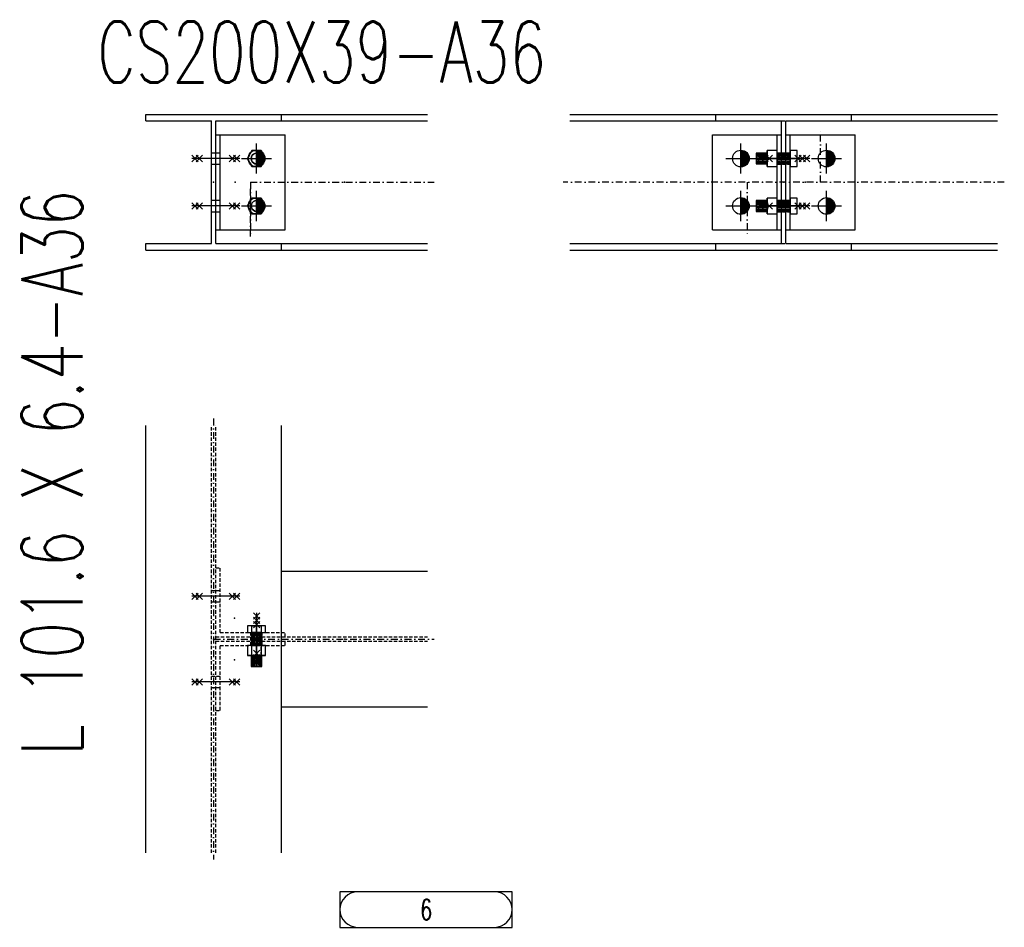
# Model space of a CAD drawing. Header units: feet. Extents: x 873 to 25753, y 2362 to 30563.
# Tile 14 of 29: x 9017 to 10468, y 2540 to 3879. Entities that reach past the tile are written whole.
import ezdxf
from ezdxf.enums import TextEntityAlignment as Align

# ---------------------------------------------------------------- set-up
doc = ezdxf.new("R2010")
doc.units = ezdxf.units.FT
doc.header["$LTSCALE"] = 20
doc.header["$MEASUREMENT"] = 0
doc.linetypes.add('DASHDOT', pattern=[1, 0.5, -0.25, 0, -0.25])
doc.linetypes.add('HIDDEN', pattern=[0.375, 0.25, -0.125])
doc.layers.get('0').update_dxf_attribs({"linetype": 'CONTINUOUS'})
for name, color, linetype in [('A', 2, 'DASHDOT'), ('FORIR', 4, 'CONTINUOUS'), ('G', 3, 'CONTINUOUS'), ('TR', 6, 'HIDDEN'), ('TXT1', 7, 'CONTINUOUS'), ('VIEW_BOX', 6, 'CONTINUOUS'), ('VIEW_SLOT', 6, 'CONTINUOUS')]:
    doc.layers.add(name, color=color, linetype=linetype)
doc.styles.add('1', font='romans', dxfattribs={"width": 0.7, "height": 30})
doc.styles.add('MARK', font='ROMANS', dxfattribs={"width": 0.7})

# ---------------------------------------------------------------- blocks, each defined once
blk = doc.blocks.new('MS')
at = {"color": 6}
for p, q in [((-4.7, 22.8), (4.7, 32.1)), ((-4.7, 32.1), (4.7, 22.8)), ((-4.7, -22.8), (4.7, -32.1)), ((-4.7, -32.1), (4.7, -22.8))]:
    blk.add_line(p, q, dxfattribs=at)
at = {"color": 3}
blk.add_line((0, -32.1), (0, 32.1), dxfattribs=at)
at = {"flags": 1}
for tag, p, height in [('DIAM', (0, 0), 8.01), ('AVAN', (1.3, -18.2), 5.26), ('TOLE', (1.3, -9.7), 5.26), ('DIET', (1.3, -24.6), 5.26)]:
    blk.add_attdef(tag, p, '', height=height, dxfattribs=at)
blk = doc.blocks.new('M16')
for p, q in [((0, -22.2), (0, 22.2)), ((-22.2, 0), (22.2, 0))]:
    blk.add_line(p, q)
at = {"color": 4, "const_width": 12.3}
blk.add_lwpolyline([(0, -6.1, 1), (0, 6.1, 1)], format="xyb", dxfattribs=at)
blk.add_circle((0, 0), 12.3)
at = {"flags": 1}
blk.add_attdef('TOLE', (16.7, -8.3), '', height=5.26, dxfattribs=at)
blk = doc.blocks.new('3D_INFOPOS')
blk.add_point((0, 0))
at = {"layer": 'FORIR', "flags": 1}
for tag, p in [('POS_PEZ', (7.6, -4.3)), ('MAT_PRO', (7.6, -11.9))]:
    blk.add_attdef(tag, p, '', height=5.26, dxfattribs=at)
blk = doc.blocks.new('3D_INFOM')
blk.add_point((0, 0))
at = {"layer": 'FORIR', "flags": 1}
for tag, p in [('MARK', (7.55, -4.31)), ('NUM_DIS', (7.55, -11.68)), ('NOT_PEZ', (45.73, -11.68)), ('QTA_PEZ', (7.55, -18.55)), ('TIP_PEZ', (45.73, -18.55)), ('TRA_PEZ', (7.55, -26.33)), ('COS_PEZ', (45.73, -26.33)), ('DES_PEZ', (7.55, -33.75))]:
    blk.add_attdef(tag, p, '', height=5, dxfattribs=at)
blk = doc.blocks.new('3D_INFOB')
blk.add_point((0, 0))
at = {"layer": 'FORIR', "flags": 1}
for tag, p in [('BOLT', (7.6, -4.3)), ('SPEC', (7.6, -19.3)), ('CLASS', (7.6, -12)), ('IDF_PEZ', (7.6, -27.1))]:
    blk.add_attdef(tag, p, '', height=5.26, dxfattribs=at)
blk = doc.blocks.new('UNION_INFO')
at = {"layer": 'VIEW_BOX', "color": 6}
blk.add_lwpolyline([(-33.69, 0), (-8.3, 0), (-8.3, 5.23), (-33.69, 5.23)], close=True, dxfattribs=at)
at = {"layer": 'VIEW_SLOT'}
blk.add_lwpolyline([(-31.08, 5.23, 1), (-31.08, 0), (-10.91, 0, 1), (-10.91, 5.23)], format="xyb", close=True, dxfattribs=at)
at = {"style": 'MARK', "width": 0.7}
blk.add_attdef('DES_PEZ', text='', height=3, dxfattribs=at).set_placement((-20.99, 2.61), align=Align.MIDDLE)

msp = doc.modelspace()

# ---------------------------------------------------------------- linework, layer by layer
at = {"layer": 'A'}
for p, q in [((10197.5, 3638.9), (10197.5, 3718.9)), ((9357.2, 3638.9), (9628.2, 3638.9)), ((9357.2, 3558.9), (9357.2, 3638.9)), ((9357.2, 3638.9), (9357.2, 3558.9)), ((10468.5, 3638.9), (9818.2, 3638.9)), ((10089.2, 3638.9), (10089.2, 3558.9)), ((9303, 3290.4), (9303, 2640.1)), ((9303, 2965.3), (9628.2, 2965.3))]:
    msp.add_line(p, q, dxfattribs=at)
for p in [(9299.9, 3682.4), (10133.8, 3682.4), (9299.9, 3019.9)]:
    msp.add_point(p, dxfattribs=at)
at = {"layer": 'G'}
for p, q in [((9203, 3729.4), (9203, 3738.9)), ((9203, 3738.9), (9618.2, 3738.9)), ((9403, 3729.4), (9403, 3738.9)), ((9828.2, 3738.9), (10458.5, 3738.9)), ((10043.3, 3729.4), (10043.3, 3738.9)), ((10243.3, 3729.4), (10243.3, 3738.9)), ((9203, 3729.4), (9299.9, 3729.4)), ((9299.9, 3548.4), (9299.9, 3729.4)), ((9306.2, 3729.4), (9618.2, 3729.4)), ((9306.2, 3548.4), (9306.2, 3729.4)), ((9828.2, 3729.4), (10140.2, 3729.4)), ((10140.2, 3548.4), (10140.2, 3729.4)), ((10146.5, 3729.4), (10458.5, 3729.4)), ((10146.5, 3548.4), (10146.5, 3729.4)), ((9306.2, 3708.9), (9408.2, 3708.9)), ((9312.6, 3568.9), (9312.6, 3708.9)), ((9408.2, 3568.9), (9408.2, 3708.9)), ((10038.2, 3708.9), (10140.2, 3708.9)), ((10038.2, 3568.9), (10038.2, 3708.9)), ((10133.8, 3568.9), (10133.8, 3708.9)), ((10146.5, 3568.9), (10146.5, 3708.9)), ((10146.5, 3708.9), (10248.5, 3708.9)), ((10152.9, 3568.9), (10152.9, 3708.9)), ((10248.5, 3568.9), (10248.5, 3708.9)), ((9359.5, 3685.5), (9352.8, 3673.9)), ((9352.8, 3673.9), (9359.5, 3662.3)), ((9358.6, 3676.4), (9358.2, 3673.9)), ((9358.2, 3673.9), (9358.6, 3671.5)), ((9359.7, 3678.6), (9358.6, 3676.4)), ((9372.9, 3685.5), (9359.5, 3685.5)), ((9361.5, 3680.4), (9359.7, 3678.6)), ((9363.7, 3681.5), (9361.5, 3680.4)), ((9366.2, 3681.9), (9363.7, 3681.5)), ((9368.6, 3681.5), (9366.2, 3681.9)), ((9370.9, 3680.4), (9368.6, 3681.5)), ((9372.6, 3678.6), (9370.9, 3680.4)), ((9373.8, 3676.4), (9372.6, 3678.6)), ((9379.5, 3673.9), (9372.9, 3685.5)), ((9372.9, 3662.3), (9379.5, 3673.9)), ((9374.2, 3673.9), (9373.8, 3676.4)), ((9373.8, 3671.5), (9374.2, 3673.9)), ((10102.9, 3681.9), (10102.9, 3681.5)), ((10119, 3681.9), (10102.9, 3681.9)), ((10102.9, 3681.5), (10102.9, 3680.4)), ((10102.9, 3681.5), (10119, 3681.5)), ((10102.9, 3680.4), (10102.9, 3678.6)), ((10102.9, 3680.4), (10119, 3680.4)), ((10102.9, 3678.6), (10102.9, 3676.4)), ((10102.9, 3678.6), (10119, 3678.6)), ((10102.9, 3676.4), (10102.9, 3673.9)), ((10102.9, 3676.4), (10119, 3676.4)), ((10102.9, 3673.9), (10102.9, 3671.5)), ((10102.9, 3673.9), (10119, 3673.9)), ((10133.8, 3685.5), (10119, 3685.5)), ((10119, 3685.5), (10119, 3673.9)), ((10119, 3673.9), (10119, 3662.3)), ((10133.8, 3673.9), (10119, 3673.9)), ((10133.8, 3673.9), (10133.8, 3685.5)), ((10152.9, 3681.9), (10133.8, 3681.9)), ((10133.8, 3681.5), (10152.9, 3681.5)), ((10133.8, 3680.4), (10152.9, 3680.4)), ((10133.8, 3678.6), (10152.9, 3678.6)), ((10133.8, 3676.4), (10152.9, 3676.4)), ((10133.8, 3662.3), (10133.8, 3673.9)), ((10133.8, 3673.9), (10152.9, 3673.9)), ((10162.9, 3685.5), (10152.9, 3685.5)), ((10152.9, 3685.5), (10152.9, 3673.9)), ((10152.9, 3673.9), (10152.9, 3662.3)), ((10162.9, 3673.9), (10152.9, 3673.9)), ((10162.9, 3673.9), (10162.9, 3685.5)), ((10162.9, 3662.3), (10162.9, 3673.9)), ((9358.6, 3671.5), (9359.7, 3669.2)), ((9359.5, 3662.3), (9372.9, 3662.3)), ((9359.7, 3669.2), (9361.5, 3667.5)), ((9361.5, 3667.5), (9363.7, 3666.3)), ((9363.7, 3666.3), (9366.2, 3665.9)), ((9366.2, 3665.9), (9368.6, 3666.3)), ((9368.6, 3666.3), (9370.9, 3667.5)), ((9370.9, 3667.5), (9372.6, 3669.2)), ((9372.6, 3669.2), (9373.8, 3671.5)), ((10102.9, 3671.5), (10102.9, 3669.2)), ((10119, 3671.5), (10102.9, 3671.5)), ((10102.9, 3669.2), (10102.9, 3667.5)), ((10102.9, 3669.2), (10119, 3669.2)), ((10102.9, 3667.5), (10102.9, 3666.3)), ((10102.9, 3667.5), (10119, 3667.5)), ((10102.9, 3666.3), (10102.9, 3665.9)), ((10102.9, 3666.3), (10119, 3666.3)), ((10102.9, 3665.9), (10119, 3665.9)), ((10119, 3662.3), (10133.8, 3662.3)), ((10152.9, 3671.5), (10133.8, 3671.5)), ((10133.8, 3669.2), (10152.9, 3669.2)), ((10133.8, 3667.5), (10152.9, 3667.5)), ((10133.8, 3666.3), (10152.9, 3666.3)), ((10133.8, 3665.9), (10152.9, 3665.9)), ((10152.9, 3662.3), (10162.9, 3662.3)), ((9359.5, 3615.5), (9352.8, 3603.9)), ((9372.9, 3615.5), (9359.5, 3615.5)), ((9379.5, 3603.9), (9372.9, 3615.5)), ((10133.8, 3615.5), (10119, 3615.5)), ((10119, 3615.5), (10119, 3603.9)), ((10133.8, 3603.9), (10133.8, 3615.5)), ((10162.9, 3615.5), (10152.9, 3615.5)), ((10152.9, 3615.5), (10152.9, 3603.9)), ((10162.9, 3603.9), (10162.9, 3615.5)), ((9352.8, 3603.9), (9359.5, 3592.3)), ((9358.6, 3606.4), (9358.2, 3603.9)), ((9358.2, 3603.9), (9358.6, 3601.5)), ((9359.7, 3608.6), (9358.6, 3606.4)), ((9358.6, 3601.5), (9359.7, 3599.2)), ((9361.5, 3610.4), (9359.7, 3608.6)), ((9363.7, 3611.5), (9361.5, 3610.4)), ((9366.2, 3611.9), (9363.7, 3611.5)), ((9368.6, 3611.5), (9366.2, 3611.9)), ((9370.9, 3610.4), (9368.6, 3611.5)), ((9372.6, 3608.6), (9370.9, 3610.4)), ((9373.8, 3606.4), (9372.6, 3608.6)), ((9372.6, 3599.2), (9373.8, 3601.5)), ((9372.9, 3592.3), (9379.5, 3603.9)), ((9374.2, 3603.9), (9373.8, 3606.4)), ((9373.8, 3601.5), (9374.2, 3603.9)), ((10102.9, 3611.9), (10102.9, 3611.5)), ((10119, 3611.9), (10102.9, 3611.9)), ((10102.9, 3611.5), (10102.9, 3610.4)), ((10102.9, 3611.5), (10119, 3611.5)), ((10102.9, 3610.4), (10102.9, 3608.6)), ((10102.9, 3610.4), (10119, 3610.4)), ((10102.9, 3608.6), (10102.9, 3606.4)), ((10102.9, 3608.6), (10119, 3608.6)), ((10102.9, 3606.4), (10102.9, 3603.9)), ((10102.9, 3606.4), (10119, 3606.4)), ((10102.9, 3603.9), (10102.9, 3601.5)), ((10102.9, 3603.9), (10119, 3603.9)), ((10102.9, 3601.5), (10102.9, 3599.2)), ((10119, 3601.5), (10102.9, 3601.5)), ((10119, 3603.9), (10119, 3592.3)), ((10133.8, 3603.9), (10119, 3603.9)), ((10152.9, 3611.9), (10133.8, 3611.9)), ((10133.8, 3611.5), (10152.9, 3611.5)), ((10133.8, 3610.4), (10152.9, 3610.4)), ((10133.8, 3608.6), (10152.9, 3608.6)), ((10133.8, 3606.4), (10152.9, 3606.4)), ((10133.8, 3592.3), (10133.8, 3603.9)), ((10133.8, 3603.9), (10152.9, 3603.9)), ((10152.9, 3601.5), (10133.8, 3601.5)), ((10152.9, 3603.9), (10152.9, 3592.3)), ((10162.9, 3603.9), (10152.9, 3603.9)), ((10162.9, 3592.3), (10162.9, 3603.9)), ((9359.5, 3592.3), (9372.9, 3592.3)), ((9359.7, 3599.2), (9361.5, 3597.5)), ((9361.5, 3597.5), (9363.7, 3596.3)), ((9363.7, 3596.3), (9366.2, 3595.9)), ((9366.2, 3595.9), (9368.6, 3596.3)), ((9368.6, 3596.3), (9370.9, 3597.5)), ((9370.9, 3597.5), (9372.6, 3599.2)), ((10102.9, 3599.2), (10102.9, 3597.5)), ((10102.9, 3599.2), (10119, 3599.2)), ((10102.9, 3597.5), (10102.9, 3596.3)), ((10102.9, 3597.5), (10119, 3597.5)), ((10102.9, 3596.3), (10102.9, 3595.9)), ((10102.9, 3596.3), (10119, 3596.3)), ((10102.9, 3595.9), (10119, 3595.9)), ((10119, 3592.3), (10133.8, 3592.3)), ((10133.8, 3599.2), (10152.9, 3599.2)), ((10133.8, 3597.5), (10152.9, 3597.5)), ((10133.8, 3596.3), (10152.9, 3596.3)), ((10133.8, 3595.9), (10152.9, 3595.9)), ((10152.9, 3592.3), (10162.9, 3592.3)), ((9306.2, 3568.9), (9408.2, 3568.9)), ((10038.2, 3568.9), (10140.2, 3568.9)), ((10146.5, 3568.9), (10248.5, 3568.9)), ((9203, 3548.4), (9299.9, 3548.4)), ((9203, 3538.9), (9203, 3548.4)), ((9306.2, 3548.4), (9618.2, 3548.4)), ((9403, 3538.9), (9403, 3548.4)), ((9828.2, 3548.4), (10140.2, 3548.4)), ((10043.3, 3538.9), (10043.3, 3548.4)), ((10146.5, 3548.4), (10458.5, 3548.4)), ((10243.3, 3538.9), (10243.3, 3548.4)), ((9203, 3538.9), (9618.2, 3538.9)), ((9828.2, 3538.9), (10458.5, 3538.9)), ((9203, 2650.1), (9203, 3280.4)), ((9403, 2650.1), (9403, 3280.4)), ((9403, 3065.3), (9618.2, 3065.3)), ((9352.8, 2984.8), (9352.8, 2974.8)), ((9359.5, 2984.8), (9352.8, 2984.8)), ((9352.8, 2984.8), (9352.8, 2974.8)), ((9359.5, 2984.8), (9352.8, 2984.8)), ((9372.9, 2984.8), (9359.5, 2984.8)), ((9359.5, 2974.8), (9359.5, 2984.8)), ((9372.9, 2984.8), (9359.5, 2984.8)), ((9359.5, 2974.8), (9359.5, 2984.8)), ((9379.5, 2984.8), (9372.9, 2984.8)), ((9372.9, 2984.8), (9372.9, 2974.8)), ((9379.5, 2984.8), (9372.9, 2984.8)), ((9372.9, 2984.8), (9372.9, 2974.8)), ((9379.5, 2974.8), (9379.5, 2984.8)), ((9379.5, 2974.8), (9379.5, 2984.8)), ((9352.8, 2974.8), (9359.5, 2974.8)), ((9352.8, 2974.8), (9359.5, 2974.8)), ((9358.2, 2974.8), (9358.2, 2955.7)), ((9358.2, 2974.8), (9358.2, 2955.7)), ((9358.6, 2955.7), (9358.6, 2974.8)), ((9358.6, 2955.7), (9358.6, 2974.8)), ((9359.5, 2974.8), (9372.9, 2974.8)), ((9359.5, 2974.8), (9372.9, 2974.8)), ((9359.7, 2955.7), (9359.7, 2974.8)), ((9359.7, 2955.7), (9359.7, 2974.8)), ((9361.5, 2955.7), (9361.5, 2974.8)), ((9361.5, 2955.7), (9361.5, 2974.8)), ((9363.7, 2955.7), (9363.7, 2974.8)), ((9363.7, 2955.7), (9363.7, 2974.8)), ((9366.2, 2955.7), (9366.2, 2974.8)), ((9366.2, 2955.7), (9366.2, 2974.8)), ((9368.6, 2955.7), (9368.6, 2974.8)), ((9368.6, 2955.7), (9368.6, 2974.8)), ((9370.9, 2955.7), (9370.9, 2974.8)), ((9370.9, 2955.7), (9370.9, 2974.8)), ((9372.6, 2955.7), (9372.6, 2974.8)), ((9372.6, 2955.7), (9372.6, 2974.8)), ((9372.9, 2974.8), (9379.5, 2974.8)), ((9372.9, 2974.8), (9379.5, 2974.8)), ((9373.8, 2955.7), (9373.8, 2974.8)), ((9373.8, 2955.7), (9373.8, 2974.8)), ((9374.2, 2955.7), (9374.2, 2974.8)), ((9374.2, 2955.7), (9374.2, 2974.8)), ((9352.8, 2955.7), (9352.8, 2940.9)), ((9359.5, 2955.7), (9352.8, 2955.7)), ((9352.8, 2955.7), (9352.8, 2940.9)), ((9359.5, 2955.7), (9352.8, 2955.7)), ((9366.2, 2955.7), (9359.5, 2955.7)), ((9359.5, 2940.9), (9359.5, 2955.7)), ((9366.2, 2955.7), (9359.5, 2955.7)), ((9359.5, 2940.9), (9359.5, 2955.7)), ((9372.9, 2955.7), (9366.2, 2955.7)), ((9372.9, 2955.7), (9366.2, 2955.7)), ((9379.5, 2955.7), (9372.9, 2955.7)), ((9372.9, 2955.7), (9372.9, 2940.9)), ((9379.5, 2955.7), (9372.9, 2955.7)), ((9372.9, 2955.7), (9372.9, 2940.9)), ((9379.5, 2940.9), (9379.5, 2955.7)), ((9379.5, 2940.9), (9379.5, 2955.7)), ((9352.8, 2940.9), (9359.5, 2940.9)), ((9352.8, 2940.9), (9359.5, 2940.9)), ((9358.2, 2940.9), (9358.2, 2924.8)), ((9358.2, 2940.9), (9358.2, 2924.8)), ((9358.6, 2924.8), (9358.6, 2940.9)), ((9358.6, 2924.8), (9358.6, 2940.9)), ((9359.5, 2940.9), (9372.9, 2940.9)), ((9359.5, 2940.9), (9372.9, 2940.9)), ((9359.7, 2924.8), (9359.7, 2940.9)), ((9359.7, 2924.8), (9359.7, 2940.9)), ((9361.5, 2924.8), (9361.5, 2940.9)), ((9361.5, 2924.8), (9361.5, 2940.9)), ((9363.7, 2924.8), (9363.7, 2940.9)), ((9363.7, 2924.8), (9363.7, 2940.9)), ((9366.2, 2924.8), (9366.2, 2940.9)), ((9366.2, 2924.8), (9366.2, 2940.9)), ((9368.6, 2924.8), (9368.6, 2940.9)), ((9368.6, 2924.8), (9368.6, 2940.9)), ((9370.9, 2924.8), (9370.9, 2940.9)), ((9370.9, 2924.8), (9370.9, 2940.9)), ((9372.6, 2924.8), (9372.6, 2940.9)), ((9372.6, 2924.8), (9372.6, 2940.9)), ((9372.9, 2940.9), (9379.5, 2940.9)), ((9372.9, 2940.9), (9379.5, 2940.9)), ((9373.8, 2924.8), (9373.8, 2940.9)), ((9373.8, 2924.8), (9373.8, 2940.9)), ((9374.2, 2924.8), (9374.2, 2940.9)), ((9374.2, 2924.8), (9374.2, 2940.9)), ((9358.2, 2924.8), (9358.6, 2924.8)), ((9358.2, 2924.8), (9358.6, 2924.8)), ((9358.6, 2924.8), (9359.7, 2924.8)), ((9358.6, 2924.8), (9359.7, 2924.8)), ((9359.7, 2924.8), (9361.5, 2924.8)), ((9359.7, 2924.8), (9361.5, 2924.8)), ((9361.5, 2924.8), (9363.7, 2924.8)), ((9361.5, 2924.8), (9363.7, 2924.8)), ((9363.7, 2924.8), (9366.2, 2924.8)), ((9363.7, 2924.8), (9366.2, 2924.8)), ((9366.2, 2924.8), (9368.6, 2924.8)), ((9366.2, 2924.8), (9368.6, 2924.8)), ((9368.6, 2924.8), (9370.9, 2924.8)), ((9368.6, 2924.8), (9370.9, 2924.8)), ((9370.9, 2924.8), (9372.6, 2924.8)), ((9370.9, 2924.8), (9372.6, 2924.8)), ((9372.6, 2924.8), (9373.8, 2924.8)), ((9372.6, 2924.8), (9373.8, 2924.8)), ((9373.8, 2924.8), (9374.2, 2924.8)), ((9373.8, 2924.8), (9374.2, 2924.8)), ((9403, 2865.3), (9618.2, 2865.3))]:
    msp.add_line(p, q, dxfattribs=at)
for p in [(9299.9, 3682.4), (10133.8, 3682.4), (9299.9, 3019.9)]:
    msp.add_point(p, dxfattribs=at)
at = {"layer": 'TR'}
for p, q in [((10140.2, 3729.4), (10146.5, 3729.4)), ((9299.9, 3682.4), (9312.6, 3682.4)), ((9359.5, 3685.5), (9352.8, 3673.9)), ((9352.8, 3673.9), (9359.5, 3685.5)), ((9352.8, 3673.9), (9359.5, 3685.5)), ((9352.8, 3673.9), (9359.5, 3662.3)), ((9359.5, 3662.3), (9352.8, 3673.9)), ((9359.5, 3662.3), (9352.8, 3673.9)), ((9358.2, 3673.9), (9358.6, 3676.4)), ((9358.2, 3673.9), (9358.6, 3676.4)), ((9358.2, 3673.9), (9358.6, 3676.4)), ((9358.6, 3671.5), (9358.2, 3673.9)), ((9358.6, 3671.5), (9358.2, 3673.9)), ((9358.6, 3671.5), (9358.2, 3673.9)), ((9358.6, 3676.4), (9359.7, 3678.6)), ((9358.6, 3676.4), (9359.7, 3678.6)), ((9358.6, 3676.4), (9359.7, 3678.6)), ((9372.9, 3685.5), (9359.5, 3685.5)), ((9372.9, 3685.5), (9359.5, 3685.5)), ((9359.5, 3685.5), (9366.2, 3685.5)), ((9359.7, 3678.6), (9361.5, 3680.4)), ((9359.7, 3678.6), (9361.5, 3680.4)), ((9359.7, 3678.6), (9361.5, 3680.4)), ((9361.5, 3680.4), (9363.7, 3681.5)), ((9361.5, 3680.4), (9363.7, 3681.5)), ((9361.5, 3680.4), (9363.7, 3681.5)), ((9363.7, 3681.5), (9366.2, 3681.9)), ((9363.7, 3681.5), (9366.2, 3681.9)), ((9363.7, 3681.5), (9366.2, 3681.9)), ((9366.2, 3685.5), (9372.9, 3685.5)), ((9366.2, 3681.9), (9368.6, 3681.5)), ((9366.2, 3681.9), (9368.6, 3681.5)), ((9366.2, 3681.9), (9368.6, 3681.5)), ((9368.6, 3681.5), (9370.9, 3680.4)), ((9368.6, 3681.5), (9370.9, 3680.4)), ((9368.6, 3681.5), (9370.9, 3680.4)), ((9370.9, 3680.4), (9372.6, 3678.6)), ((9370.9, 3680.4), (9372.6, 3678.6)), ((9370.9, 3680.4), (9372.6, 3678.6)), ((9372.6, 3678.6), (9373.8, 3676.4)), ((9372.6, 3678.6), (9373.8, 3676.4)), ((9372.6, 3678.6), (9373.8, 3676.4)), ((9379.5, 3673.9), (9372.9, 3685.5)), ((9372.9, 3685.5), (9379.5, 3673.9)), ((9372.9, 3685.5), (9379.5, 3673.9)), ((9372.9, 3662.3), (9379.5, 3673.9)), ((9379.5, 3673.9), (9372.9, 3662.3)), ((9379.5, 3673.9), (9372.9, 3662.3)), ((9373.8, 3676.4), (9374.2, 3673.9)), ((9373.8, 3676.4), (9374.2, 3673.9)), ((9373.8, 3676.4), (9374.2, 3673.9)), ((9374.2, 3673.9), (9373.8, 3671.5)), ((9374.2, 3673.9), (9373.8, 3671.5)), ((9374.2, 3673.9), (9373.8, 3671.5)), ((10102.9, 3681.9), (10102.9, 3681.5)), ((10102.9, 3681.5), (10102.9, 3680.4)), ((10119, 3681.5), (10102.9, 3681.5)), ((10102.9, 3680.4), (10102.9, 3678.6)), ((10119, 3680.4), (10102.9, 3680.4)), ((10102.9, 3678.6), (10102.9, 3676.4)), ((10119, 3678.6), (10102.9, 3678.6)), ((10102.9, 3676.4), (10102.9, 3673.9)), ((10119, 3676.4), (10102.9, 3676.4)), ((10102.9, 3673.9), (10102.9, 3671.5)), ((10119, 3673.9), (10102.9, 3673.9)), ((10133.8, 3685.5), (10119, 3685.5)), ((10119, 3673.9), (10119, 3685.5)), ((10119, 3681.5), (10119, 3681.9)), ((10119, 3681.9), (10119, 3681.5)), ((10119, 3680.4), (10119, 3681.5)), ((10119, 3681.5), (10119, 3680.4)), ((10119, 3678.6), (10119, 3680.4)), ((10119, 3680.4), (10119, 3678.6)), ((10119, 3676.4), (10119, 3678.6)), ((10119, 3678.6), (10119, 3676.4)), ((10119, 3673.9), (10119, 3676.4)), ((10119, 3676.4), (10119, 3673.9)), ((10119, 3671.5), (10119, 3673.9)), ((10119, 3673.9), (10119, 3671.5)), ((10119, 3662.3), (10119, 3673.9)), ((10119, 3673.9), (10133.8, 3673.9)), ((10133.8, 3673.9), (10133.8, 3685.5)), ((10133.8, 3682.4), (10152.9, 3682.4)), ((10133.8, 3681.9), (10133.8, 3681.5)), ((10133.8, 3681.5), (10133.8, 3681.9)), ((10133.8, 3681.5), (10133.8, 3680.4)), ((10152.9, 3681.5), (10133.8, 3681.5)), ((10133.8, 3680.4), (10133.8, 3681.5)), ((10133.8, 3680.4), (10133.8, 3678.6)), ((10152.9, 3680.4), (10133.8, 3680.4)), ((10133.8, 3678.6), (10133.8, 3680.4)), ((10133.8, 3678.6), (10133.8, 3676.4)), ((10152.9, 3678.6), (10133.8, 3678.6)), ((10133.8, 3676.4), (10133.8, 3678.6)), ((10133.8, 3676.4), (10133.8, 3673.9)), ((10152.9, 3676.4), (10133.8, 3676.4)), ((10133.8, 3673.9), (10133.8, 3676.4)), ((10133.8, 3673.9), (10133.8, 3671.5)), ((10152.9, 3673.9), (10133.8, 3673.9)), ((10133.8, 3671.5), (10133.8, 3673.9)), ((10133.8, 3662.3), (10133.8, 3673.9)), ((10162.9, 3685.5), (10152.9, 3685.5)), ((10152.9, 3685.5), (10152.9, 3673.9)), ((10152.9, 3681.5), (10152.9, 3681.9)), ((10152.9, 3681.5), (10152.9, 3681.9)), ((10152.9, 3680.4), (10152.9, 3681.5)), ((10152.9, 3680.4), (10152.9, 3681.5)), ((10152.9, 3678.6), (10152.9, 3680.4)), ((10152.9, 3678.6), (10152.9, 3680.4)), ((10152.9, 3676.4), (10152.9, 3678.6)), ((10152.9, 3676.4), (10152.9, 3678.6)), ((10152.9, 3673.9), (10152.9, 3676.4)), ((10152.9, 3673.9), (10152.9, 3676.4)), ((10152.9, 3671.5), (10152.9, 3673.9)), ((10152.9, 3673.9), (10152.9, 3662.3)), ((10152.9, 3671.5), (10152.9, 3673.9)), ((10162.9, 3673.9), (10152.9, 3673.9)), ((10162.9, 3673.9), (10162.9, 3685.5)), ((10162.9, 3662.3), (10162.9, 3673.9)), ((9299.9, 3665.4), (9312.6, 3665.4)), ((9359.7, 3669.2), (9358.6, 3671.5)), ((9359.7, 3669.2), (9358.6, 3671.5)), ((9359.7, 3669.2), (9358.6, 3671.5)), ((9359.5, 3662.3), (9372.9, 3662.3)), ((9359.5, 3662.3), (9372.9, 3662.3)), ((9372.9, 3662.3), (9359.5, 3662.3)), ((9361.5, 3667.5), (9359.7, 3669.2)), ((9361.5, 3667.5), (9359.7, 3669.2)), ((9361.5, 3667.5), (9359.7, 3669.2)), ((9363.7, 3666.3), (9361.5, 3667.5)), ((9363.7, 3666.3), (9361.5, 3667.5)), ((9363.7, 3666.3), (9361.5, 3667.5)), ((9366.2, 3665.9), (9363.7, 3666.3)), ((9366.2, 3665.9), (9363.7, 3666.3)), ((9366.2, 3665.9), (9363.7, 3666.3)), ((9368.6, 3666.3), (9366.2, 3665.9)), ((9368.6, 3666.3), (9366.2, 3665.9)), ((9368.6, 3666.3), (9366.2, 3665.9)), ((9370.9, 3667.5), (9368.6, 3666.3)), ((9370.9, 3667.5), (9368.6, 3666.3)), ((9370.9, 3667.5), (9368.6, 3666.3)), ((9372.6, 3669.2), (9370.9, 3667.5)), ((9372.6, 3669.2), (9370.9, 3667.5)), ((9372.6, 3669.2), (9370.9, 3667.5)), ((9373.8, 3671.5), (9372.6, 3669.2)), ((9373.8, 3671.5), (9372.6, 3669.2)), ((9373.8, 3671.5), (9372.6, 3669.2)), ((10102.9, 3671.5), (10102.9, 3669.2)), ((10119, 3671.5), (10102.9, 3671.5)), ((10102.9, 3669.2), (10102.9, 3667.5)), ((10119, 3669.2), (10102.9, 3669.2)), ((10102.9, 3667.5), (10102.9, 3666.3)), ((10119, 3667.5), (10102.9, 3667.5)), ((10102.9, 3666.3), (10102.9, 3665.9)), ((10119, 3666.3), (10102.9, 3666.3)), ((10119, 3669.2), (10119, 3671.5)), ((10119, 3671.5), (10119, 3669.2)), ((10119, 3667.5), (10119, 3669.2)), ((10119, 3669.2), (10119, 3667.5)), ((10119, 3666.3), (10119, 3667.5)), ((10119, 3667.5), (10119, 3666.3)), ((10119, 3665.9), (10119, 3666.3)), ((10119, 3666.3), (10119, 3665.9)), ((10119, 3662.3), (10133.8, 3662.3)), ((10133.8, 3671.5), (10133.8, 3669.2)), ((10152.9, 3671.5), (10133.8, 3671.5)), ((10133.8, 3669.2), (10133.8, 3671.5)), ((10133.8, 3669.2), (10133.8, 3667.5)), ((10152.9, 3669.2), (10133.8, 3669.2)), ((10133.8, 3667.5), (10133.8, 3669.2)), ((10133.8, 3667.5), (10133.8, 3666.3)), ((10152.9, 3667.5), (10133.8, 3667.5)), ((10133.8, 3666.3), (10133.8, 3667.5)), ((10133.8, 3666.3), (10133.8, 3665.9)), ((10152.9, 3666.3), (10133.8, 3666.3)), ((10133.8, 3665.9), (10133.8, 3666.3)), ((10133.8, 3665.4), (10152.9, 3665.4)), ((10152.9, 3669.2), (10152.9, 3671.5)), ((10152.9, 3669.2), (10152.9, 3671.5)), ((10152.9, 3667.5), (10152.9, 3669.2)), ((10152.9, 3667.5), (10152.9, 3669.2)), ((10152.9, 3666.3), (10152.9, 3667.5)), ((10152.9, 3666.3), (10152.9, 3667.5)), ((10152.9, 3665.9), (10152.9, 3666.3)), ((10152.9, 3665.9), (10152.9, 3666.3)), ((10152.9, 3662.3), (10162.9, 3662.3)), ((9359.5, 3615.5), (9352.8, 3603.9)), ((9352.8, 3603.9), (9359.5, 3615.5)), ((9352.8, 3603.9), (9359.5, 3615.5)), ((9372.9, 3615.5), (9359.5, 3615.5)), ((9372.9, 3615.5), (9359.5, 3615.5)), ((9359.5, 3615.5), (9366.2, 3615.5)), ((9366.2, 3615.5), (9372.9, 3615.5)), ((9379.5, 3603.9), (9372.9, 3615.5)), ((9372.9, 3615.5), (9379.5, 3603.9)), ((9372.9, 3615.5), (9379.5, 3603.9)), ((10133.8, 3615.5), (10119, 3615.5)), ((10119, 3603.9), (10119, 3615.5)), ((10133.8, 3603.9), (10133.8, 3615.5)), ((10162.9, 3615.5), (10152.9, 3615.5)), ((10152.9, 3615.5), (10152.9, 3603.9)), ((10162.9, 3603.9), (10162.9, 3615.5)), ((9299.9, 3612.4), (9312.6, 3612.4)), ((9352.8, 3603.9), (9359.5, 3592.3)), ((9359.5, 3592.3), (9352.8, 3603.9)), ((9359.5, 3592.3), (9352.8, 3603.9)), ((9358.2, 3603.9), (9358.6, 3606.4)), ((9358.2, 3603.9), (9358.6, 3606.4)), ((9358.2, 3603.9), (9358.6, 3606.4)), ((9358.6, 3601.5), (9358.2, 3603.9)), ((9358.6, 3601.5), (9358.2, 3603.9)), ((9358.6, 3601.5), (9358.2, 3603.9)), ((9358.6, 3606.4), (9359.7, 3608.6)), ((9358.6, 3606.4), (9359.7, 3608.6)), ((9358.6, 3606.4), (9359.7, 3608.6)), ((9359.7, 3599.2), (9358.6, 3601.5)), ((9359.7, 3599.2), (9358.6, 3601.5)), ((9359.7, 3599.2), (9358.6, 3601.5)), ((9359.7, 3608.6), (9361.5, 3610.4)), ((9359.7, 3608.6), (9361.5, 3610.4)), ((9359.7, 3608.6), (9361.5, 3610.4)), ((9361.5, 3610.4), (9363.7, 3611.5)), ((9361.5, 3610.4), (9363.7, 3611.5)), ((9361.5, 3610.4), (9363.7, 3611.5)), ((9363.7, 3611.5), (9366.2, 3611.9)), ((9363.7, 3611.5), (9366.2, 3611.9)), ((9363.7, 3611.5), (9366.2, 3611.9)), ((9366.2, 3611.9), (9368.6, 3611.5)), ((9366.2, 3611.9), (9368.6, 3611.5)), ((9366.2, 3611.9), (9368.6, 3611.5)), ((9368.6, 3611.5), (9370.9, 3610.4)), ((9368.6, 3611.5), (9370.9, 3610.4)), ((9368.6, 3611.5), (9370.9, 3610.4)), ((9370.9, 3610.4), (9372.6, 3608.6)), ((9370.9, 3610.4), (9372.6, 3608.6)), ((9370.9, 3610.4), (9372.6, 3608.6)), ((9372.6, 3608.6), (9373.8, 3606.4)), ((9372.6, 3608.6), (9373.8, 3606.4)), ((9372.6, 3608.6), (9373.8, 3606.4)), ((9373.8, 3601.5), (9372.6, 3599.2)), ((9373.8, 3601.5), (9372.6, 3599.2)), ((9373.8, 3601.5), (9372.6, 3599.2)), ((9372.9, 3592.3), (9379.5, 3603.9)), ((9379.5, 3603.9), (9372.9, 3592.3)), ((9379.5, 3603.9), (9372.9, 3592.3)), ((9373.8, 3606.4), (9374.2, 3603.9)), ((9373.8, 3606.4), (9374.2, 3603.9)), ((9373.8, 3606.4), (9374.2, 3603.9)), ((9374.2, 3603.9), (9373.8, 3601.5)), ((9374.2, 3603.9), (9373.8, 3601.5)), ((9374.2, 3603.9), (9373.8, 3601.5)), ((10102.9, 3611.9), (10102.9, 3611.5)), ((10102.9, 3611.5), (10102.9, 3610.4)), ((10119, 3611.5), (10102.9, 3611.5)), ((10102.9, 3610.4), (10102.9, 3608.6)), ((10119, 3610.4), (10102.9, 3610.4)), ((10102.9, 3608.6), (10102.9, 3606.4)), ((10119, 3608.6), (10102.9, 3608.6)), ((10102.9, 3606.4), (10102.9, 3603.9)), ((10119, 3606.4), (10102.9, 3606.4)), ((10102.9, 3603.9), (10102.9, 3601.5)), ((10119, 3603.9), (10102.9, 3603.9)), ((10102.9, 3601.5), (10102.9, 3599.2)), ((10119, 3601.5), (10102.9, 3601.5)), ((10119, 3611.5), (10119, 3611.9)), ((10119, 3611.9), (10119, 3611.5)), ((10119, 3610.4), (10119, 3611.5)), ((10119, 3611.5), (10119, 3610.4)), ((10119, 3608.6), (10119, 3610.4)), ((10119, 3610.4), (10119, 3608.6)), ((10119, 3606.4), (10119, 3608.6)), ((10119, 3608.6), (10119, 3606.4)), ((10119, 3603.9), (10119, 3606.4)), ((10119, 3606.4), (10119, 3603.9)), ((10119, 3601.5), (10119, 3603.9)), ((10119, 3603.9), (10119, 3601.5)), ((10119, 3592.3), (10119, 3603.9)), ((10119, 3603.9), (10133.8, 3603.9)), ((10119, 3599.2), (10119, 3601.5)), ((10119, 3601.5), (10119, 3599.2)), ((10133.8, 3612.4), (10152.9, 3612.4)), ((10133.8, 3611.9), (10133.8, 3611.5)), ((10133.8, 3611.5), (10133.8, 3611.9)), ((10133.8, 3611.5), (10133.8, 3610.4)), ((10152.9, 3611.5), (10133.8, 3611.5)), ((10133.8, 3610.4), (10133.8, 3611.5)), ((10133.8, 3610.4), (10133.8, 3608.6)), ((10152.9, 3610.4), (10133.8, 3610.4)), ((10133.8, 3608.6), (10133.8, 3610.4)), ((10133.8, 3608.6), (10133.8, 3606.4)), ((10152.9, 3608.6), (10133.8, 3608.6)), ((10133.8, 3606.4), (10133.8, 3608.6)), ((10133.8, 3606.4), (10133.8, 3603.9)), ((10152.9, 3606.4), (10133.8, 3606.4)), ((10133.8, 3603.9), (10133.8, 3606.4)), ((10133.8, 3603.9), (10133.8, 3601.5)), ((10152.9, 3603.9), (10133.8, 3603.9)), ((10133.8, 3601.5), (10133.8, 3603.9)), ((10133.8, 3592.3), (10133.8, 3603.9)), ((10133.8, 3601.5), (10133.8, 3599.2)), ((10152.9, 3601.5), (10133.8, 3601.5)), ((10133.8, 3599.2), (10133.8, 3601.5)), ((10152.9, 3611.5), (10152.9, 3611.9)), ((10152.9, 3611.5), (10152.9, 3611.9)), ((10152.9, 3610.4), (10152.9, 3611.5)), ((10152.9, 3610.4), (10152.9, 3611.5)), ((10152.9, 3608.6), (10152.9, 3610.4)), ((10152.9, 3608.6), (10152.9, 3610.4)), ((10152.9, 3606.4), (10152.9, 3608.6)), ((10152.9, 3606.4), (10152.9, 3608.6)), ((10152.9, 3603.9), (10152.9, 3606.4)), ((10152.9, 3603.9), (10152.9, 3606.4)), ((10152.9, 3601.5), (10152.9, 3603.9)), ((10152.9, 3603.9), (10152.9, 3592.3)), ((10152.9, 3601.5), (10152.9, 3603.9)), ((10162.9, 3603.9), (10152.9, 3603.9)), ((10152.9, 3599.2), (10152.9, 3601.5)), ((10152.9, 3599.2), (10152.9, 3601.5)), ((10162.9, 3592.3), (10162.9, 3603.9)), ((9299.9, 3595.4), (9312.6, 3595.4)), ((9359.5, 3592.3), (9372.9, 3592.3)), ((9359.5, 3592.3), (9372.9, 3592.3)), ((9372.9, 3592.3), (9359.5, 3592.3)), ((9361.5, 3597.5), (9359.7, 3599.2)), ((9361.5, 3597.5), (9359.7, 3599.2)), ((9361.5, 3597.5), (9359.7, 3599.2)), ((9363.7, 3596.3), (9361.5, 3597.5)), ((9363.7, 3596.3), (9361.5, 3597.5)), ((9363.7, 3596.3), (9361.5, 3597.5)), ((9366.2, 3595.9), (9363.7, 3596.3)), ((9366.2, 3595.9), (9363.7, 3596.3)), ((9366.2, 3595.9), (9363.7, 3596.3)), ((9368.6, 3596.3), (9366.2, 3595.9)), ((9368.6, 3596.3), (9366.2, 3595.9)), ((9368.6, 3596.3), (9366.2, 3595.9)), ((9370.9, 3597.5), (9368.6, 3596.3)), ((9370.9, 3597.5), (9368.6, 3596.3)), ((9370.9, 3597.5), (9368.6, 3596.3)), ((9372.6, 3599.2), (9370.9, 3597.5)), ((9372.6, 3599.2), (9370.9, 3597.5)), ((9372.6, 3599.2), (9370.9, 3597.5)), ((10102.9, 3599.2), (10102.9, 3597.5)), ((10119, 3599.2), (10102.9, 3599.2)), ((10102.9, 3597.5), (10102.9, 3596.3)), ((10119, 3597.5), (10102.9, 3597.5)), ((10102.9, 3596.3), (10102.9, 3595.9)), ((10119, 3596.3), (10102.9, 3596.3)), ((10119, 3597.5), (10119, 3599.2)), ((10119, 3599.2), (10119, 3597.5)), ((10119, 3596.3), (10119, 3597.5)), ((10119, 3597.5), (10119, 3596.3)), ((10119, 3595.9), (10119, 3596.3)), ((10119, 3596.3), (10119, 3595.9)), ((10119, 3592.3), (10133.8, 3592.3)), ((10133.8, 3599.2), (10133.8, 3597.5)), ((10152.9, 3599.2), (10133.8, 3599.2)), ((10133.8, 3597.5), (10133.8, 3599.2)), ((10133.8, 3597.5), (10133.8, 3596.3)), ((10152.9, 3597.5), (10133.8, 3597.5)), ((10133.8, 3596.3), (10133.8, 3597.5)), ((10133.8, 3596.3), (10133.8, 3595.9)), ((10152.9, 3596.3), (10133.8, 3596.3)), ((10133.8, 3595.9), (10133.8, 3596.3)), ((10133.8, 3595.4), (10152.9, 3595.4)), ((10152.9, 3597.5), (10152.9, 3599.2)), ((10152.9, 3597.5), (10152.9, 3599.2)), ((10152.9, 3596.3), (10152.9, 3597.5)), ((10152.9, 3596.3), (10152.9, 3597.5)), ((10152.9, 3595.9), (10152.9, 3596.3)), ((10152.9, 3595.9), (10152.9, 3596.3)), ((10152.9, 3592.3), (10162.9, 3592.3)), ((10140.2, 3548.4), (10146.5, 3548.4)), ((9299.9, 2650.1), (9299.9, 3280.4)), ((9306.2, 2650.1), (9306.2, 3280.4)), ((9306.2, 3070.4), (9312.6, 3070.4)), ((9312.6, 2974.8), (9312.6, 3070.4)), ((9299.9, 3036.9), (9312.6, 3036.9)), ((9299.9, 3019.9), (9312.6, 3019.9)), ((9359.5, 2984.8), (9352.8, 2984.8)), ((9359.5, 2984.8), (9352.8, 2984.8)), ((9359.5, 2974.8), (9359.5, 2984.8)), ((9359.5, 2984.8), (9372.9, 2984.8)), ((9359.5, 2974.8), (9359.5, 2984.8)), ((9359.5, 2984.8), (9372.9, 2984.8)), ((9372.9, 2984.8), (9372.9, 2974.8)), ((9379.5, 2984.8), (9372.9, 2984.8)), ((9372.9, 2984.8), (9372.9, 2974.8)), ((9379.5, 2984.8), (9372.9, 2984.8)), ((9306.2, 2968.4), (9618.2, 2968.4)), ((9306.2, 2968.4), (9408.2, 2968.4)), ((9306.2, 2962.1), (9618.2, 2962.1)), ((9312.6, 2974.8), (9408.2, 2974.8)), ((9352.8, 2974.8), (9359.5, 2974.8)), ((9352.8, 2974.8), (9359.5, 2974.8)), ((9357.7, 2955.7), (9357.7, 2974.8)), ((9358.6, 2974.8), (9358.2, 2974.8)), ((9358.6, 2974.8), (9358.2, 2974.8)), ((9358.6, 2974.8), (9358.2, 2974.8)), ((9358.6, 2974.8), (9358.2, 2974.8)), ((9359.7, 2974.8), (9358.6, 2974.8)), ((9359.7, 2974.8), (9358.6, 2974.8)), ((9358.6, 2974.8), (9358.6, 2955.7)), ((9359.7, 2974.8), (9358.6, 2974.8)), ((9359.7, 2974.8), (9358.6, 2974.8)), ((9358.6, 2974.8), (9358.6, 2955.7)), ((9372.9, 2974.8), (9359.5, 2974.8)), ((9372.9, 2974.8), (9359.5, 2974.8)), ((9361.5, 2974.8), (9359.7, 2974.8)), ((9361.5, 2974.8), (9359.7, 2974.8)), ((9359.7, 2974.8), (9359.7, 2955.7)), ((9361.5, 2974.8), (9359.7, 2974.8)), ((9361.5, 2974.8), (9359.7, 2974.8)), ((9359.7, 2974.8), (9359.7, 2955.7)), ((9363.7, 2974.8), (9361.5, 2974.8)), ((9363.7, 2974.8), (9361.5, 2974.8)), ((9361.5, 2974.8), (9361.5, 2955.7)), ((9363.7, 2974.8), (9361.5, 2974.8)), ((9363.7, 2974.8), (9361.5, 2974.8)), ((9361.5, 2974.8), (9361.5, 2955.7)), ((9366.2, 2974.8), (9363.7, 2974.8)), ((9366.2, 2974.8), (9363.7, 2974.8)), ((9363.7, 2974.8), (9363.7, 2955.7)), ((9366.2, 2974.8), (9363.7, 2974.8)), ((9366.2, 2974.8), (9363.7, 2974.8)), ((9363.7, 2974.8), (9363.7, 2955.7)), ((9368.6, 2974.8), (9366.2, 2974.8)), ((9368.6, 2974.8), (9366.2, 2974.8)), ((9366.2, 2974.8), (9366.2, 2955.7)), ((9368.6, 2974.8), (9366.2, 2974.8)), ((9368.6, 2974.8), (9366.2, 2974.8)), ((9366.2, 2974.8), (9366.2, 2955.7)), ((9370.9, 2974.8), (9368.6, 2974.8)), ((9370.9, 2974.8), (9368.6, 2974.8)), ((9368.6, 2974.8), (9368.6, 2955.7)), ((9370.9, 2974.8), (9368.6, 2974.8)), ((9370.9, 2974.8), (9368.6, 2974.8)), ((9368.6, 2974.8), (9368.6, 2955.7)), ((9372.6, 2974.8), (9370.9, 2974.8)), ((9372.6, 2974.8), (9370.9, 2974.8)), ((9370.9, 2974.8), (9370.9, 2955.7)), ((9372.6, 2974.8), (9370.9, 2974.8)), ((9372.6, 2974.8), (9370.9, 2974.8)), ((9370.9, 2974.8), (9370.9, 2955.7)), ((9373.8, 2974.8), (9372.6, 2974.8)), ((9373.8, 2974.8), (9372.6, 2974.8)), ((9372.6, 2974.8), (9372.6, 2955.7)), ((9373.8, 2974.8), (9372.6, 2974.8)), ((9373.8, 2974.8), (9372.6, 2974.8)), ((9372.6, 2974.8), (9372.6, 2955.7)), ((9372.9, 2974.8), (9379.5, 2974.8)), ((9372.9, 2974.8), (9379.5, 2974.8)), ((9374.2, 2974.8), (9373.8, 2974.8)), ((9374.2, 2974.8), (9373.8, 2974.8)), ((9373.8, 2955.7), (9373.8, 2974.8)), ((9374.2, 2974.8), (9373.8, 2974.8)), ((9374.2, 2974.8), (9373.8, 2974.8)), ((9373.8, 2955.7), (9373.8, 2974.8)), ((9374.7, 2955.7), (9374.7, 2974.8)), ((9408.2, 2968.4), (9408.2, 2974.8)), ((9408.2, 2955.7), (9408.2, 2962.1)), ((9312.6, 2955.7), (9408.2, 2955.7)), ((9312.6, 2860.1), (9312.6, 2955.7)), ((9359.5, 2955.7), (9352.8, 2955.7)), ((9359.5, 2955.7), (9352.8, 2955.7)), ((9358.2, 2955.7), (9358.6, 2955.7)), ((9358.6, 2955.7), (9358.2, 2955.7)), ((9358.2, 2955.7), (9358.6, 2955.7)), ((9358.6, 2955.7), (9358.2, 2955.7)), ((9358.6, 2955.7), (9359.7, 2955.7)), ((9359.7, 2955.7), (9358.6, 2955.7)), ((9358.6, 2955.7), (9359.7, 2955.7)), ((9359.7, 2955.7), (9358.6, 2955.7)), ((9372.9, 2955.7), (9359.5, 2955.7)), ((9359.5, 2940.9), (9359.5, 2955.7)), ((9372.9, 2955.7), (9359.5, 2955.7)), ((9359.5, 2940.9), (9359.5, 2955.7)), ((9359.7, 2955.7), (9361.5, 2955.7)), ((9361.5, 2955.7), (9359.7, 2955.7)), ((9359.7, 2955.7), (9361.5, 2955.7)), ((9361.5, 2955.7), (9359.7, 2955.7)), ((9361.5, 2955.7), (9363.7, 2955.7)), ((9363.7, 2955.7), (9361.5, 2955.7)), ((9361.5, 2955.7), (9363.7, 2955.7)), ((9363.7, 2955.7), (9361.5, 2955.7)), ((9363.7, 2955.7), (9366.2, 2955.7)), ((9366.2, 2955.7), (9363.7, 2955.7)), ((9363.7, 2955.7), (9366.2, 2955.7)), ((9366.2, 2955.7), (9363.7, 2955.7)), ((9366.2, 2955.7), (9368.6, 2955.7)), ((9368.6, 2955.7), (9366.2, 2955.7)), ((9366.2, 2955.7), (9368.6, 2955.7)), ((9368.6, 2955.7), (9366.2, 2955.7)), ((9368.6, 2955.7), (9370.9, 2955.7)), ((9370.9, 2955.7), (9368.6, 2955.7)), ((9368.6, 2955.7), (9370.9, 2955.7)), ((9370.9, 2955.7), (9368.6, 2955.7)), ((9370.9, 2955.7), (9372.6, 2955.7)), ((9372.6, 2955.7), (9370.9, 2955.7)), ((9370.9, 2955.7), (9372.6, 2955.7)), ((9372.6, 2955.7), (9370.9, 2955.7)), ((9372.6, 2955.7), (9373.8, 2955.7)), ((9373.8, 2955.7), (9372.6, 2955.7)), ((9372.6, 2955.7), (9373.8, 2955.7)), ((9373.8, 2955.7), (9372.6, 2955.7)), ((9379.5, 2955.7), (9372.9, 2955.7)), ((9372.9, 2940.9), (9372.9, 2955.7)), ((9379.5, 2955.7), (9372.9, 2955.7)), ((9372.9, 2940.9), (9372.9, 2955.7)), ((9373.8, 2955.7), (9374.2, 2955.7)), ((9374.2, 2955.7), (9373.8, 2955.7)), ((9373.8, 2955.7), (9374.2, 2955.7)), ((9374.2, 2955.7), (9373.8, 2955.7)), ((9359.5, 2940.9), (9352.8, 2940.9)), ((9359.5, 2940.9), (9352.8, 2940.9)), ((9358.6, 2940.9), (9358.2, 2940.9)), ((9358.2, 2940.9), (9358.6, 2940.9)), ((9358.6, 2940.9), (9358.2, 2940.9)), ((9358.2, 2940.9), (9358.6, 2940.9)), ((9359.7, 2940.9), (9358.6, 2940.9)), ((9358.6, 2940.9), (9358.6, 2924.8)), ((9358.6, 2940.9), (9359.7, 2940.9)), ((9359.7, 2940.9), (9358.6, 2940.9)), ((9358.6, 2940.9), (9358.6, 2924.8)), ((9358.6, 2940.9), (9359.7, 2940.9)), ((9372.9, 2940.9), (9359.5, 2940.9)), ((9372.9, 2940.9), (9359.5, 2940.9)), ((9361.5, 2940.9), (9359.7, 2940.9)), ((9359.7, 2940.9), (9359.7, 2924.8)), ((9359.7, 2940.9), (9361.5, 2940.9)), ((9361.5, 2940.9), (9359.7, 2940.9)), ((9359.7, 2940.9), (9359.7, 2924.8)), ((9359.7, 2940.9), (9361.5, 2940.9)), ((9363.7, 2940.9), (9361.5, 2940.9)), ((9361.5, 2940.9), (9361.5, 2924.8)), ((9361.5, 2940.9), (9363.7, 2940.9)), ((9363.7, 2940.9), (9361.5, 2940.9)), ((9361.5, 2940.9), (9361.5, 2924.8)), ((9361.5, 2940.9), (9363.7, 2940.9)), ((9366.2, 2940.9), (9363.7, 2940.9)), ((9363.7, 2940.9), (9363.7, 2924.8)), ((9363.7, 2940.9), (9366.2, 2940.9)), ((9366.2, 2940.9), (9363.7, 2940.9)), ((9363.7, 2940.9), (9363.7, 2924.8)), ((9363.7, 2940.9), (9366.2, 2940.9)), ((9368.6, 2940.9), (9366.2, 2940.9)), ((9366.2, 2940.9), (9366.2, 2924.8)), ((9366.2, 2940.9), (9368.6, 2940.9)), ((9368.6, 2940.9), (9366.2, 2940.9)), ((9366.2, 2940.9), (9366.2, 2924.8)), ((9366.2, 2940.9), (9368.6, 2940.9)), ((9370.9, 2940.9), (9368.6, 2940.9)), ((9368.6, 2940.9), (9368.6, 2924.8)), ((9368.6, 2940.9), (9370.9, 2940.9)), ((9370.9, 2940.9), (9368.6, 2940.9)), ((9368.6, 2940.9), (9368.6, 2924.8)), ((9368.6, 2940.9), (9370.9, 2940.9)), ((9372.6, 2940.9), (9370.9, 2940.9)), ((9370.9, 2940.9), (9370.9, 2924.8)), ((9370.9, 2940.9), (9372.6, 2940.9)), ((9372.6, 2940.9), (9370.9, 2940.9)), ((9370.9, 2940.9), (9370.9, 2924.8)), ((9370.9, 2940.9), (9372.6, 2940.9)), ((9373.8, 2940.9), (9372.6, 2940.9)), ((9372.6, 2940.9), (9372.6, 2924.8)), ((9372.6, 2940.9), (9373.8, 2940.9)), ((9373.8, 2940.9), (9372.6, 2940.9)), ((9372.6, 2940.9), (9372.6, 2924.8)), ((9372.6, 2940.9), (9373.8, 2940.9)), ((9379.5, 2940.9), (9372.9, 2940.9)), ((9379.5, 2940.9), (9372.9, 2940.9)), ((9374.2, 2940.9), (9373.8, 2940.9)), ((9373.8, 2940.9), (9374.2, 2940.9)), ((9373.8, 2924.8), (9373.8, 2940.9)), ((9374.2, 2940.9), (9373.8, 2940.9)), ((9373.8, 2940.9), (9374.2, 2940.9)), ((9373.8, 2924.8), (9373.8, 2940.9)), ((9358.2, 2924.8), (9358.6, 2924.8)), ((9358.2, 2924.8), (9358.6, 2924.8)), ((9358.6, 2924.8), (9359.7, 2924.8)), ((9358.6, 2924.8), (9359.7, 2924.8)), ((9359.7, 2924.8), (9361.5, 2924.8)), ((9359.7, 2924.8), (9361.5, 2924.8)), ((9361.5, 2924.8), (9363.7, 2924.8)), ((9361.5, 2924.8), (9363.7, 2924.8)), ((9363.7, 2924.8), (9366.2, 2924.8)), ((9363.7, 2924.8), (9366.2, 2924.8)), ((9366.2, 2924.8), (9368.6, 2924.8)), ((9366.2, 2924.8), (9368.6, 2924.8)), ((9368.6, 2924.8), (9370.9, 2924.8)), ((9368.6, 2924.8), (9370.9, 2924.8)), ((9370.9, 2924.8), (9372.6, 2924.8)), ((9370.9, 2924.8), (9372.6, 2924.8)), ((9372.6, 2924.8), (9373.8, 2924.8)), ((9372.6, 2924.8), (9373.8, 2924.8)), ((9373.8, 2924.8), (9374.2, 2924.8)), ((9373.8, 2924.8), (9374.2, 2924.8)), ((9299.9, 2910.6), (9312.6, 2910.6)), ((9299.9, 2893.6), (9312.6, 2893.6)), ((9306.2, 2860.1), (9312.6, 2860.1))]:
    msp.add_line(p, q, dxfattribs=at)
for p in [(9299.9, 3682.4), (10133.8, 3682.4), (9299.9, 3019.9)]:
    msp.add_point(p, dxfattribs=at)

# ---------------------------------------------------------------- block references
for name, p in [('M16', (9366.2, 3673.9)), ('M16', (10080.2, 3673.9)), ('M16', (10206.5, 3673.9)), ('3D_INFOB', (9366.2, 3673.9)), ('3D_INFOB', (10127.9, 3673.9)), ('3D_INFOPOS', (9303, 3638.9)), ('3D_INFOPOS', (9334.5, 3638.9)), ('3D_INFOPOS', (9334.5, 3638.9)), ('3D_INFOPOS', (9495.9, 3638.9)), ('3D_INFOPOS', (10111.9, 3638.9)), ('3D_INFOPOS', (10143.3, 3638.9)), ('3D_INFOPOS', (10143.3, 3638.9)), ('3D_INFOPOS', (10174.8, 3638.9)), ('M16', (9366.2, 3603.9)), ('M16', (10080.2, 3603.9)), ('M16', (10206.5, 3603.9)), ('3D_INFOB', (9366.2, 3603.9)), ('3D_INFOB', (10127.9, 3603.9)), ('3D_INFOPOS', (9333.9, 2996.2)), ('MS', (9366.2, 2958.9)), ('3D_INFOPOS', (9303, 2965.3)), ('3D_INFOPOS', (9496.2, 2965.3)), ('3D_INFOB', (9366.2, 2949.8)), ('3D_INFOB', (9366.2, 2949.8)), ('3D_INFOPOS', (9333.9, 2934.4))]:
    msp.add_blockref(name, p)
for p, rotation in [((9303, 3673.9), 90), ((9309.4, 3673.9), 90), ((10137, 3673.9), 270), ((10143.3, 3673.9), 90), ((10149.7, 3673.9), 90), ((9303, 3603.9), 90), ((9309.4, 3603.9), 90), ((10137, 3603.9), 270), ((10143.3, 3603.9), 90), ((10149.7, 3603.9), 90), ((9303, 3028.4), 90), ((9309.4, 3028.4), 90), ((9366.2, 2971.6), 180), ((9366.2, 2965.3), 180), ((9303, 2902.1), 90), ((9309.4, 2902.1), 90)]:
    msp.add_blockref('MS', p, dxfattribs=dict(rotation=rotation))
at = {"xscale": 10, "yscale": 10, "zscale": 10}
for p in [(9303, 3638.9), (9334.5, 3638.9), (9334.5, 3638.9), (9495.9, 3638.9), (10111.9, 3638.9), (10143.3, 3638.9), (10143.3, 3638.9), (10174.8, 3638.9), (9333.9, 2996.2), (9303, 2965.3), (9496.2, 2965.3), (9333.9, 2934.4)]:
    msp.add_blockref('3D_INFOM', p, dxfattribs=at)
msp.add_blockref('UNION_INFO', (9826, 2540.1), dxfattribs=at).add_auto_attribs({'DES_PEZ': '6'})

# ---------------------------------------------------------------- texts
at = {"layer": 'TXT1', "color": 7, "style": '1', "width": 0.7}
msp.add_text('CS200X39-A36', height=90, dxfattribs=at).set_placement((9462.2, 3758.9), align=Align.BOTTOM_CENTER)
msp.add_text('L 101.6 X 6.4-A36', height=90, rotation=90, dxfattribs=at).set_placement((9136.8, 3210.5), align=Align.BOTTOM_CENTER)

doc.saveas('drawing.dxf')
